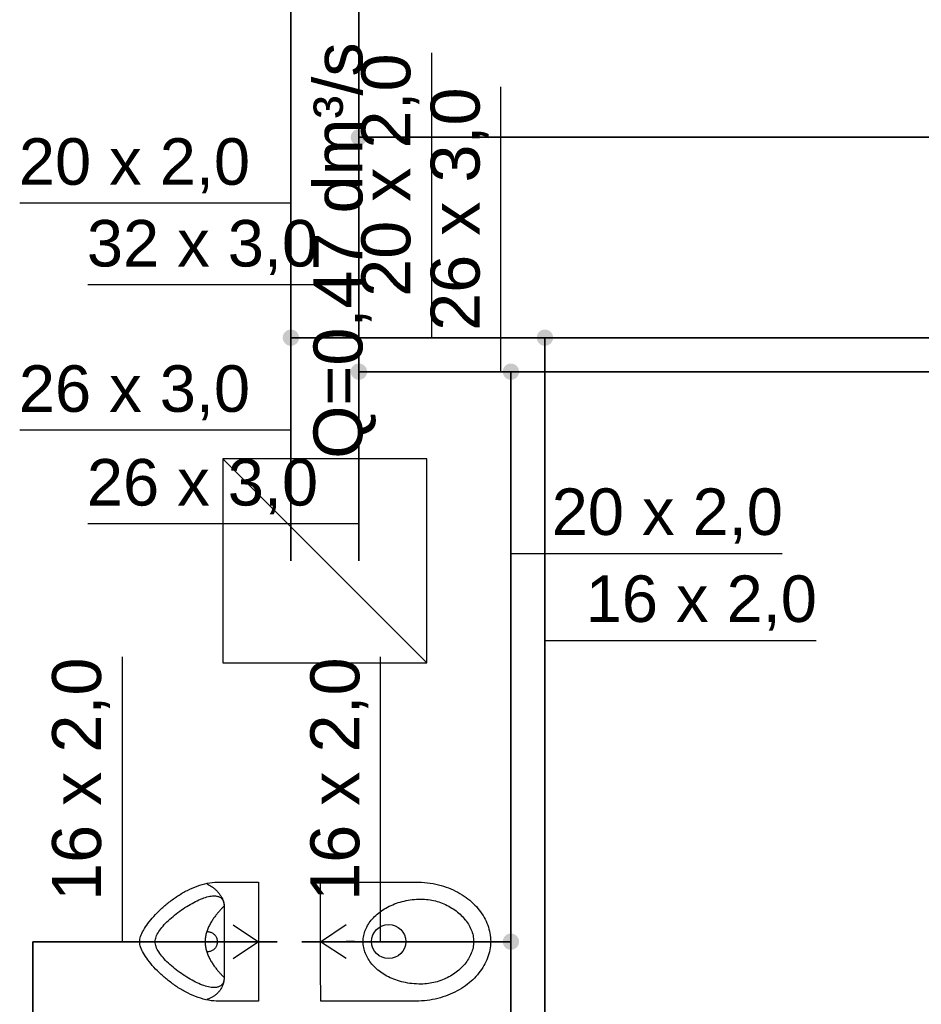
# Model space of a CAD drawing. Extents: x -69357 to 44456, y -75057 to 4617.
# Tile 16 of 23: x 36376 to 39028, y -45830 to -42935. Entities that reach past the tile are written whole.
import ezdxf
from ezdxf.lldxf.tags import DXFTag

# ---------------------------------------------------------------- set-up
doc = ezdxf.new("R2010")
doc.units = 0
doc.layers.add('IS_Ciepła_woda', color=1, linetype='DASHDOT', lineweight=35)
doc.layers.add('IS_Zimna_woda', color=5, linetype='SOLID', lineweight=35)
for name, color, linetype in [('IS_Inne_Urzadzenia_Wodociag', 18, 'SOLID'), ('IS_Odbiorniki', 18, 'SOLID'), ('IS_Opisy_działek_Wodociag', 18, 'SOLID'), ('IS_Text_Odbiornikow_Wodociag', 7, 'Continuous')]:
    doc.layers.add(name, color=color, linetype=linetype)
doc.styles.get("Standard").update_dxf_attribs({"font": 'arial.ttf'})
tags = doc.linetypes.add('DASHDOT', pattern=[20, 10, -5, 0, -5]).pattern_tags.tags
tags[10:11] = [DXFTag(74, 4), DXFTag(75, 0), DXFTag(340, '0'), DXFTag(46, 0.0), DXFTag(50, 0.0), DXFTag(44, 0.0), DXFTag(45, 0.0)]
tags[8:9] = [DXFTag(74, 4), DXFTag(75, 0), DXFTag(340, '0'), DXFTag(46, 0.0), DXFTag(50, 0.0), DXFTag(44, 0.0), DXFTag(45, 0.0)]
tags[6:7] = [DXFTag(74, 4), DXFTag(75, 0), DXFTag(340, '0'), DXFTag(46, 0.0), DXFTag(50, 0.0), DXFTag(44, 0.0), DXFTag(45, 0.0)]
tags[4:5] = [DXFTag(74, 4), DXFTag(75, 0), DXFTag(340, '0'), DXFTag(46, 0.0), DXFTag(50, 0.0), DXFTag(44, 0.0), DXFTag(45, 0.0)]
tags = doc.linetypes.add('SOLID', pattern=[10, 10, 0]).pattern_tags.tags
tags[6:7] = [DXFTag(74, 4), DXFTag(75, 0), DXFTag(340, '0'), DXFTag(46, 0.0), DXFTag(50, 0.0), DXFTag(44, 0.0), DXFTag(45, 0.0)]
tags[4:5] = [DXFTag(74, 4), DXFTag(75, 0), DXFTag(340, '0'), DXFTag(46, 0.0), DXFTag(50, 0.0), DXFTag(44, 0.0), DXFTag(45, 0.0)]

msp = doc.modelspace()

# ---------------------------------------------------------------- hatches: boundary and pattern name
at = {"layer": 'IS_Opisy_działek_Wodociag'}
h = msp.add_hatch(color=1, dxfattribs=at)
edge = h.paths.add_edge_path()
edge.add_arc((37173.8, -43869.7), 24, 0, 360)
h = msp.add_hatch(color=1, dxfattribs=at)
edge = h.paths.add_edge_path()
edge.add_arc((37920.8, -43869.7), 24, 0, 360)
h = msp.add_hatch(color=5, dxfattribs=at)
edge = h.paths.add_edge_path()
edge.add_arc((37373.8, -43969.7), 24, 0, 360)
h = msp.add_hatch(color=5, dxfattribs=at)
edge = h.paths.add_edge_path()
edge.add_arc((37820.8, -43969.7), 24, 0, 360)
h = msp.add_hatch(color=5, dxfattribs=at)
edge = h.paths.add_edge_path()
edge.add_arc((37820.8, -45645.6), 24, 0, 360)
at = {"layer": 'IS_Text_Odbiornikow_Wodociag'}
h = msp.add_hatch(color=5, dxfattribs=at)
edge = h.paths.add_edge_path()
edge.add_arc((37373.8, -43280.4), 24, 0, 360)

# ---------------------------------------------------------------- linework, layer by layer
at = {"layer": 'IS_Ciepła_woda', "ltscale": 10}
for p, q in [((37173.8, -43147), (37173.8, -42247.5)), ((37173.8, -43869.7), (37173.8, -43147)), ((37173.8, -44525.8), (37173.8, -43869.7)), ((37173.8, -43869.7), (37920.8, -43869.7)), ((37920.8, -43869.7), (41035, -43869.7)), ((37920.8, -43869.7), (37920.8, -46811.8))]:
    msp.add_line(p, q, dxfattribs=at)
at = {"layer": 'IS_Inne_Urzadzenia_Wodociag', "ltscale": 10}
for p, q in [((37573.8, -44225.8), (36973.8, -44225.8)), ((36973.8, -44225.8), (36973.8, -44825.8)), ((37573.8, -44825.8), (36973.8, -44225.8)), ((37573.8, -44825.8), (37573.8, -44225.8)), ((36973.8, -44825.8), (37573.8, -44825.8)), ((37573.8, -44825.8), (37573.8, -44825.8))]:
    msp.add_line(p, q, dxfattribs=at)
at = {"layer": 'IS_Odbiorniki', "ltscale": 10}
for p, q in [((37003.9, -45595.8), (37078.9, -45645.8)), ((37261.3, -45645.6), (37336.2, -45595.5)), ((36978.9, -45645.8), (37003.9, -45645.8)), ((37078.9, -45645.8), (37003.9, -45695.8)), ((37128.9, -45645.8), (37078.9, -45645.8)), ((37211.3, -45645.6), (37261.3, -45645.6)), ((37336.3, -45695.5), (37261.3, -45645.6)), ((37361.3, -45645.5), (37336.3, -45645.5))]:
    msp.add_line(p, q, dxfattribs=at)
msp.add_ellipse((37461.3, -45645.4), major_axis=(50.1, 0), ratio=1, dxfattribs=at)
for points, knots in [([(36728.9, -45645.8), (36728.9, -45640.6), (36731.7, -45628.8), (36740.3, -45610.9), (36753.5, -45591.1), (36770.8, -45570.3), (36791.6, -45549.3), (36815.2, -45529), (36841.2, -45510.4), (36868.9, -45494.2), (36897.8, -45481.5), (36927.2, -45473), (36947.3, -45470.8), (36957.1, -45470.8)], [0, 0, 0, 0, 15.61713, 35.598232, 59.590111, 86.881964, 116.647061, 148.033806, 180.215706, 212.4351, 244.058163, 274.656627, 304.131985, 304.131985, 304.131985, 304.131985]), ([(36926.7, -45475.9), (36929, -45476.8), (36933.7, -45479), (36940.5, -45483.1), (36947, -45487.9), (36953.2, -45493.4), (36959, -45499.5), (36964.1, -45505.9), (36968.6, -45512.7), (36972.4, -45519.6), (36975.2, -45526.7), (36977, -45533.8), (36977.4, -45538.5), (36977.4, -45540.9)], [0, 0, 0, 0, 7.605616, 15.522991, 23.676389, 31.974793, 40.319559, 48.610567, 56.752022, 64.658969, 72.265695, 79.537366, 86.486152, 86.486152, 86.486152, 86.486152]), ([(36957.1, -45470.8), (36967.2, -45470.8), (36985.6, -45470.8), (37010.5, -45470.8), (37030.6, -45470.8), (37046.2, -45470.8), (37058, -45470.8), (37066.5, -45470.8), (37072.3, -45470.8), (37075.8, -45470.8), (37077.8, -45470.8), (37078.6, -45470.8), (37078.8, -45470.8), (37078.9, -45470.8)], [0, 0, 0, 0, 30.27472, 55.061575, 74.909352, 90.366838, 101.982818, 110.306079, 115.885408, 119.269591, 121.007415, 121.647666, 121.73913, 121.73913, 121.73913, 121.73913]), ([(37078.9, -45470.8), (37078.9, -45471.3), (37078.9, -45473.7), (37078.9, -45479.3), (37078.9, -45489.4), (37078.9, -45504.8), (37078.9, -45526.2), (37078.9, -45554.4), (37078.9, -45590.3), (37078.9, -45634.4), (37078.9, -45687.7), (37078.9, -45750.8), (37078.9, -45796.2), (37078.9, -45820.7)], [0, 0, 0, 0, 1.615004, 6.970807, 16.833598, 31.969564, 53.144893, 81.125773, 116.678392, 160.568938, 213.563598, 276.428561, 349.930014, 349.930014, 349.930014, 349.930014]), ([(37261.1, -45470.6), (37283.6, -45470.6), (37323.8, -45470.5), (37377.8, -45470.5), (37419.7, -45470.5), (37451.3, -45470.4), (37474.6, -45470.4), (37491.3, -45470.4), (37503.4, -45470.4), (37512.7, -45470.4), (37521.1, -45470.4), (37530.5, -45470.4), (37537.2, -45470.4), (37541.1, -45470.4)], [0, 0, 0, 0, 67.377911, 120.758828, 162.013524, 193.012772, 215.627348, 231.728024, 243.185575, 251.870774, 259.654395, 268.407213, 280, 280, 280, 280]), ([(37261.4, -45820.6), (37261.4, -45806.3), (37261.4, -45779.9), (37261.3, -45743), (37261.3, -45711.1), (37261.3, -45682.7), (37261.3, -45656.5), (37261.2, -45631.1), (37261.2, -45605.1), (37261.2, -45577.2), (37261.2, -45546), (37261.1, -45510.1), (37261.1, -45484.4), (37261.1, -45470.6)], [0, 0, 0, 0, 42.749812, 79.18858, 110.69121, 138.632607, 164.387678, 189.33133, 214.838467, 242.283997, 273.042825, 308.489857, 350, 350, 350, 350]), ([(37541.1, -45470.4), (37552.6, -45470.3), (37575, -45471.6), (37607.4, -45477.5), (37637.4, -45486.9), (37664.6, -45499.4), (37689, -45514.7), (37710.3, -45532.4), (37728.2, -45552.2), (37742.6, -45573.8), (37753.2, -45596.7), (37759.7, -45620.6), (37761.2, -45637), (37761.3, -45645.2)], [0, 0, 0, 0, 34.48607, 67.23853, 98.467431, 128.343562, 157.006402, 184.575817, 211.16743, 236.911467, 261.974495, 286.582571, 311.042536, 311.042536, 311.042536, 311.042536]), ([(36774.5, -45645.8), (36774.5, -45640.9), (36777.1, -45630.2), (36785.5, -45614.7), (36798, -45598.7), (36813.7, -45582.6), (36831.9, -45566.9), (36851.7, -45552.1), (36872.3, -45538.8), (36892.8, -45527.4), (36912.4, -45518.6), (36930.3, -45512.7), (36941.8, -45510.9), (36947, -45510.9)], [0, 0, 0, 0, 14.694782, 32.250166, 52.66171, 75.393249, 99.687681, 124.690851, 149.507435, 173.233797, 194.988883, 213.964428, 229.54538, 229.54538, 229.54538, 229.54538]), ([(36947, -45510.9), (36948.7, -45510.9), (36952.1, -45511), (36956.9, -45511.7), (36961.3, -45513), (36965.1, -45514.7), (36968.4, -45517), (36971.2, -45519.7), (36973.5, -45523), (36975.3, -45526.8), (36976.5, -45531), (36977.3, -45535.8), (36977.4, -45539.1), (36977.4, -45540.9)], [0, 0, 0, 0, 5.287883, 10.124412, 14.576379, 18.729174, 22.687597, 26.57221, 30.510359, 34.624423, 39.022118, 43.791985, 49.003628, 49.003628, 49.003628, 49.003628]), ([(37386.3, -45645.5), (37386.2, -45639.6), (37387.5, -45627.7), (37392.9, -45610.5), (37401.5, -45594), (37413.1, -45578.6), (37427.4, -45564.5), (37444.2, -45551.9), (37463.2, -45541), (37484.1, -45532.2), (37506.8, -45525.5), (37531, -45521.3), (37547.7, -45520.3), (37556.2, -45520.3)], [0, 0, 0, 0, 17.65585, 35.522818, 53.93148, 73.088506, 93.103911, 114.021371, 135.845382, 158.563675, 182.165373, 206.655844, 232.068933, 232.068933, 232.068933, 232.068933]), ([(37556.2, -45520.3), (37563.4, -45520.3), (37577.8, -45521.3), (37598.9, -45525.5), (37619.1, -45532.1), (37638.2, -45541), (37655.7, -45551.9), (37671.4, -45564.4), (37685, -45578.5), (37696.2, -45593.9), (37704.6, -45610.2), (37710, -45627.5), (37711.2, -45639.3), (37711.3, -45645.2)], [0, 0, 0, 0, 21.689896, 43.17725, 64.443762, 85.422372, 106.017546, 126.126016, 145.65919, 164.569117, 182.879749, 200.723523, 218.378216, 218.378216, 218.378216, 218.378216]), ([(36977.4, -45540.9), (36975.4, -45542.8), (36971.3, -45547), (36964.9, -45553.8), (36958.2, -45561.5), (36951.5, -45570), (36944.9, -45579.1), (36938.7, -45589), (36933.1, -45599.4), (36928.3, -45610.4), (36924.6, -45621.8), (36922.2, -45633.7), (36921.6, -45641.8), (36921.6, -45645.8)], [0, 0, 0, 0, 8.351577, 17.733946, 27.951905, 38.82054, 50.168507, 61.842461, 73.713013, 85.682646, 97.695891, 109.751573, 121.91583, 121.91583, 121.91583, 121.91583]), ([(36977.4, -45540.9), (36977.4, -45549.7), (36977.4, -45566.3), (36977.4, -45589.6), (36977.4, -45610.1), (36977.4, -45628.4), (36977.4, -45645.1), (36977.4, -45661.1), (36977.4, -45676.8), (36977.4, -45693.1), (36977.4, -45710.6), (36977.4, -45730), (36977.4, -45743.6), (36977.4, -45750.8)], [0, 0, 0, 0, 26.636296, 49.734606, 69.97098, 88.021464, 104.562108, 120.268959, 135.818066, 151.885476, 169.147237, 188.279399, 209.958008, 209.958008, 209.958008, 209.958008]), ([(36926.7, -45615.8), (36928.1, -45615.8), (36930.8, -45616), (36934.9, -45616.7), (36938.9, -45618), (36942.6, -45619.7), (36946.1, -45622), (36949.2, -45624.7), (36951.9, -45628), (36954.2, -45631.7), (36955.8, -45636), (36956.9, -45640.7), (36957.1, -45644.1), (36957.1, -45645.8)], [0, 0, 0, 0, 4.146181, 8.283726, 12.407367, 16.518658, 20.629482, 24.765403, 28.96835, 33.297907, 37.830499, 42.656326, 47.874737, 47.874737, 47.874737, 47.874737]), ([(36962.2, -45820.7), (36951.9, -45820.7), (36931.1, -45818.6), (36900.6, -45810.2), (36870.9, -45797.4), (36842.5, -45781.3), (36816.1, -45762.7), (36792.1, -45742.4), (36771.1, -45721.4), (36753.7, -45700.6), (36740.4, -45680.8), (36731.7, -45662.8), (36728.9, -45651), (36728.9, -45645.8)], [0, 0, 0, 0, 30.727325, 62.314041, 94.687829, 127.457486, 160.026514, 191.671284, 221.595435, 248.974, 273.003934, 292.995509, 308.613248, 308.613248, 308.613248, 308.613248]), ([(36947, -45780.8), (36941.8, -45780.8), (36930.3, -45779), (36912.4, -45773.1), (36892.8, -45764.3), (36872.3, -45752.9), (36851.7, -45739.6), (36831.9, -45724.8), (36813.7, -45709.1), (36798, -45693), (36785.5, -45676.9), (36777.1, -45661.5), (36774.5, -45650.7), (36774.5, -45645.8)], [0, 0, 0, 0, 15.580952, 34.556497, 56.311583, 80.037945, 104.854529, 129.857699, 154.152131, 176.88367, 197.295213, 214.850598, 229.54538, 229.54538, 229.54538, 229.54538]), ([(36921.6, -45645.8), (36921.6, -45649.9), (36922.2, -45658), (36924.6, -45669.8), (36928.3, -45681.3), (36933.1, -45692.3), (36938.7, -45702.7), (36944.9, -45712.5), (36951.5, -45721.7), (36958.2, -45730.2), (36964.9, -45737.8), (36971.3, -45744.7), (36975.4, -45748.9), (36977.4, -45750.8)], [0, 0, 0, 0, 12.164256, 24.219938, 36.233183, 48.202817, 60.073369, 71.747323, 83.09529, 93.963924, 104.181884, 113.564253, 121.91583, 121.91583, 121.91583, 121.91583]), ([(36957.1, -45645.8), (36957.1, -45647.6), (36956.9, -45650.9), (36955.8, -45655.7), (36954.2, -45660), (36951.9, -45663.7), (36949.2, -45667), (36946.1, -45669.7), (36942.6, -45671.9), (36938.9, -45673.7), (36934.9, -45674.9), (36930.8, -45675.7), (36928.1, -45675.8), (36926.7, -45675.8)], [0, 0, 0, 0, 5.218411, 10.044238, 14.57683, 18.906387, 23.109334, 27.245255, 31.356079, 35.46737, 39.591011, 43.728556, 47.874737, 47.874737, 47.874737, 47.874737]), ([(37556.4, -45770.3), (37547.5, -45770.3), (37530.3, -45769.4), (37505.3, -45765.3), (37482.2, -45758.7), (37461.2, -45749.8), (37442.3, -45739), (37425.9, -45726.4), (37412, -45712.3), (37400.8, -45696.9), (37392.5, -45680.4), (37387.4, -45663.2), (37386.3, -45651.4), (37386.3, -45645.5)], [0, 0, 0, 0, 26.538312, 51.717566, 75.643836, 98.403624, 120.071454, 140.720088, 160.433656, 179.32381, 197.548417, 215.330845, 232.975446, 232.975446, 232.975446, 232.975446]), ([(37761.3, -45645.2), (37761.3, -45653.3), (37759.7, -45669.8), (37752.9, -45693.7), (37741.9, -45716.6), (37727.1, -45738.2), (37708.8, -45758), (37687.2, -45775.8), (37662.7, -45791.1), (37635.5, -45803.7), (37606, -45813.1), (37574.4, -45819), (37552.5, -45820.3), (37541.4, -45820.4)], [0, 0, 0, 0, 24.47033, 49.156604, 74.391379, 100.387302, 127.26732, 155.096669, 183.912145, 213.747359, 244.653998, 276.719419, 310.080572, 310.080572, 310.080572, 310.080572]), ([(37711.3, -45645.2), (37711.3, -45651.1), (37710, -45663), (37704.7, -45680.2), (37696.3, -45696.6), (37685.1, -45712), (37671.5, -45726.1), (37655.9, -45738.7), (37638.3, -45749.5), (37619.3, -45758.4), (37599.1, -45765.1), (37578, -45769.3), (37563.6, -45770.3), (37556.4, -45770.3)], [0, 0, 0, 0, 17.654693, 35.498466, 53.809099, 72.719026, 92.2522, 112.360669, 132.955844, 153.934453, 175.200966, 196.68832, 218.378216, 218.378216, 218.378216, 218.378216]), ([(36977.4, -45750.8), (36977.4, -45753.5), (36977.1, -45758.8), (36975.6, -45766.6), (36973.2, -45774.1), (36970, -45781.1), (36965.9, -45787.8), (36961, -45793.9), (36955.4, -45799.6), (36949.2, -45804.6), (36942.2, -45809.1), (36934.7, -45812.9), (36929.4, -45814.9), (36926.7, -45815.8)], [0, 0, 0, 0, 8.063962, 15.955186, 23.742487, 31.487154, 39.242798, 47.05576, 54.965984, 63.008195, 71.213259, 79.60958, 88.224461, 88.224461, 88.224461, 88.224461]), ([(36977.4, -45750.8), (36977.4, -45752.6), (36977.3, -45755.9), (36976.5, -45760.6), (36975.3, -45764.9), (36973.5, -45768.7), (36971.2, -45771.9), (36968.4, -45774.7), (36965.1, -45777), (36961.3, -45778.7), (36956.9, -45779.9), (36952.1, -45780.7), (36948.7, -45780.8), (36947, -45780.8)], [0, 0, 0, 0, 5.211644, 9.98151, 14.379205, 18.493269, 22.431418, 26.316031, 30.274454, 34.42725, 38.879217, 43.715745, 49.003628, 49.003628, 49.003628, 49.003628]), ([(37078.9, -45820.7), (37078.8, -45820.7), (37078.6, -45820.7), (37077.8, -45820.7), (37075.8, -45820.7), (37072.3, -45820.7), (37066.5, -45820.8), (37058, -45820.8), (37046.2, -45820.8), (37030.6, -45820.8), (37010.5, -45820.8), (36985.6, -45820.7), (36967.2, -45820.7), (36957.1, -45820.7)], [0, 0, 0, 0, 0.091478, 0.731742, 2.469575, 5.853764, 11.433096, 19.756359, 31.37234, 46.829825, 66.677603, 91.46446, 121.739184, 121.739184, 121.739184, 121.739184]), ([(37541.4, -45820.4), (37541.3, -45820.4), (37540.8, -45820.4), (37538.9, -45820.4), (37534.5, -45820.4), (37526.3, -45820.4), (37513, -45820.4), (37493.4, -45820.4), (37466.3, -45820.4), (37430.3, -45820.4), (37384.3, -45820.5), (37326.8, -45820.5), (37284.6, -45820.6), (37261.4, -45820.6)], [0, 0, 0, 0, 0.210368, 1.682945, 5.67994, 13.463561, 26.296018, 45.439519, 72.156273, 107.70849, 153.358377, 210.368144, 280, 280, 280, 280])]:
    msp.add_open_spline(points, degree=3, knots=knots, dxfattribs=at)
at = {"layer": 'IS_Opisy_działek_Wodociag', "ltscale": 10}
for p, q in [((37587.8, -43869.7), (37587.8, -43032.2)), ((37791.6, -43969.7), (37791.6, -43132.2)), ((37173.8, -43474.4), (36376.3, -43474.4)), ((37373.8, -43714.7), (36576.3, -43714.7)), ((37173.8, -44142), (36376.3, -44142)), ((37373.8, -44417.5), (36576.3, -44417.5)), ((37820.8, -44503.9), (38618.3, -44503.9)), ((37920.8, -44759.8), (38718.3, -44759.8)), ((36678.3, -45645.8), (36678.3, -44808.3)), ((37437.8, -45645.6), (37437.8, -44808.1))]:
    msp.add_line(p, q, dxfattribs=at)
at = {"layer": 'IS_Zimna_woda', "ltscale": 10}
for p, q in [((37373.8, -43280.4), (37373.8, -42347.5)), ((44055.6, -43280.4), (37373.8, -43280.4)), ((37373.8, -43280.4), (37373.8, -43969.7)), ((37373.8, -43969.7), (37820.8, -43969.7)), ((37373.8, -43969.7), (37373.8, -44525.8)), ((37820.8, -43969.7), (40935, -43969.7)), ((37820.8, -43969.7), (37820.8, -45645.6)), ((36415.1, -46073.6), (36415.1, -45645.8)), ((36415.1, -45645.8), (37133.9, -45645.8)), ((37206.3, -45645.6), (37820.8, -45645.6)), ((37820.8, -45645.6), (37820.8, -46911.8))]:
    msp.add_line(p, q, dxfattribs=at)

# ---------------------------------------------------------------- texts
at = {"layer": 'IS_Opisy_działek_Wodociag', "ltscale": 10, "char_height": 144, "attachment_point": 7, "rotation": 90}
for s, insert in [('\\fArial|b0|i0;20 x 2,0', (37551.8, -43749.7)), ('\\fArial|b0|i0;26 x 3,0', (37755.6, -43849.7)), ('\\fArial|b0|i0;16 x 2,0', (36642.3, -45525.8)), ('\\fArial|b0|i0;16 x 2,0', (37401.8, -45525.6))]:
    msp.add_mtext(s, dxfattribs=dict(at, insert=insert))
at = {"layer": 'IS_Opisy_działek_Wodociag', "ltscale": 10, "char_height": 136.8}
for s, insert, attachment_point in [('\\fArial|b0|i0;20 x 2,0', (37053.8, -43445.6), 9), ('\\fArial|b0|i0;32 x 3,0', (37253.8, -43685.9), 9), ('\\fArial|b0|i0;26 x 3,0', (37053.8, -44113.2), 9), ('\\fArial|b0|i0;26 x 3,0', (37253.8, -44388.7), 9), ('\\fArial|b0|i0;20 x 2,0', (37940.8, -44475.1), 7), ('\\fArial|b0|i0;16 x 2,0', (38040.8, -44731), 7)]:
    msp.add_mtext(s, dxfattribs=dict(at, insert=insert, attachment_point=attachment_point))
at = {"layer": 'IS_Text_Odbiornikow_Wodociag', "linetype": 'SOLID', "ltscale": 10, "insert": (37423.8, -44225.8), "char_height": 144, "attachment_point": 7, "rotation": 90}
msp.add_mtext('\\fArial|b0|i0;Q=0,47 dm³/s', dxfattribs=at)

doc.saveas('drawing.dxf')
